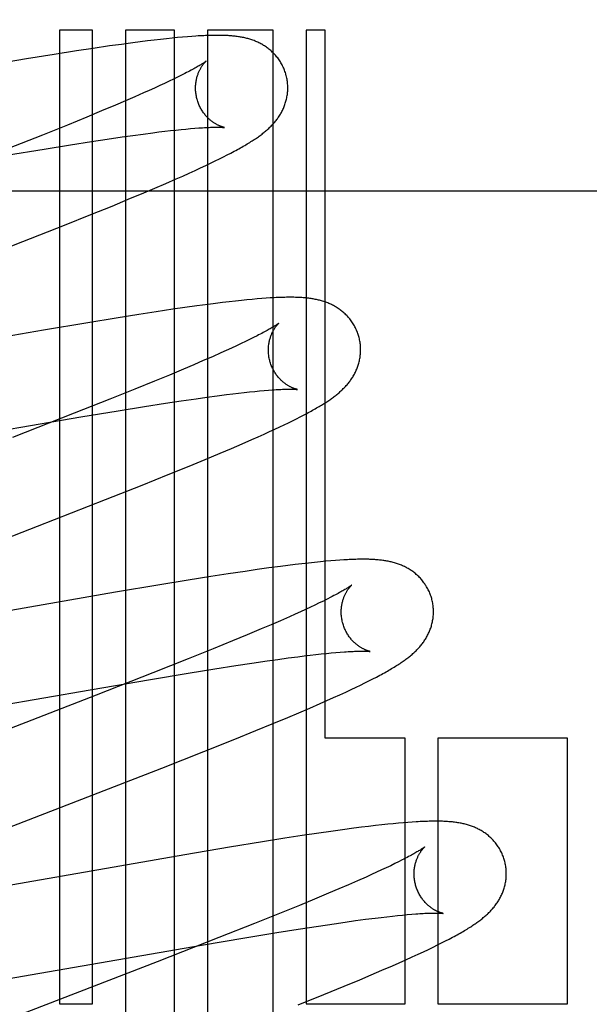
# Model space of a CAD drawing. Header units: inches. Extents: x 0 to 268, y 0 to 174.
# Tile 34 of 71: x 93.593 to 93.716, y 88.513 to 88.726. Entities that reach past the tile are written whole.
import ezdxf

# ---------------------------------------------------------------- set-up
doc = ezdxf.new("R2010")
doc.units = ezdxf.units.IN
doc.header["$LTSCALE"] = 14.749625
doc.header["$MEASUREMENT"] = 0
doc.linetypes.add('HIDDEN', pattern=[0.2, 0.1, -0.1])
doc.layers.add('DEFAULT_2', color=8, linetype='HIDDEN')

msp = doc.modelspace()

# ---------------------------------------------------------------- linework, layer by layer
at = {"layer": 'DEFAULT_2', "color": 8, "linetype": 'HIDDEN'}
for p, q in [((93.60864, 88.72396), (93.60149, 88.72396)), ((93.60149, 88.72396), (93.60149, 88.51291)), ((93.60864, 88.51291), (93.60864, 88.72396)), ((93.62638, 88.72396), (93.61578, 88.72396)), ((93.61578, 88.72396), (93.61578, 88.41817)), ((93.62198, 88.72184), (93.62051, 88.72166)), ((93.62337, 88.722), (93.62198, 88.72184)), ((93.62468, 88.72214), (93.62337, 88.722)), ((93.62591, 88.72227), (93.62468, 88.72214)), ((93.62707, 88.72238), (93.62591, 88.72227)), ((93.62638, 88.36472), (93.62638, 88.72396)), ((93.62815, 88.72248), (93.62707, 88.72238)), ((93.62918, 88.72257), (93.62815, 88.72248)), ((93.63014, 88.72264), (93.62918, 88.72257)), ((93.6478, 88.72396), (93.63352, 88.72396)), ((93.63352, 88.72396), (93.63352, 88.3551)), ((93.6478, 88.33984), (93.6478, 88.72396)), ((93.65909, 88.72396), (93.65495, 88.72396)), ((93.65495, 88.72396), (93.65495, 88.51291)), ((93.65909, 88.57051), (93.65909, 88.72396)), ((93.60879, 88.72005), (93.60512, 88.71949)), ((93.61232, 88.72056), (93.60879, 88.72005)), ((93.61487, 88.72092), (93.61232, 88.72056)), ((93.61735, 88.72126), (93.61487, 88.72092)), ((93.61896, 88.72147), (93.61735, 88.72126)), ((93.62051, 88.72166), (93.61896, 88.72147)), ((93.59434, 88.71777), (93.58595, 88.71637)), ((93.60034, 88.71874), (93.59434, 88.71777)), ((93.60512, 88.71949), (93.60034, 88.71874)), ((93.62618, 88.71337), (93.62524, 88.71292)), ((93.62706, 88.7138), (93.62618, 88.71337)), ((93.62789, 88.71421), (93.62706, 88.7138)), ((93.62865, 88.71459), (93.62789, 88.71421)), ((93.62208, 88.71145), (93.62091, 88.71092)), ((93.62319, 88.71196), (93.62208, 88.71145)), ((93.62424, 88.71245), (93.62319, 88.71196)), ((93.62524, 88.71292), (93.62424, 88.71245)), ((93.61778, 88.70953), (93.61574, 88.70865)), ((93.6197, 88.71038), (93.61778, 88.70953)), ((93.62091, 88.71092), (93.6197, 88.71038)), ((93.6136, 88.70774), (93.61058, 88.70647)), ((93.61574, 88.70865), (93.6136, 88.70774)), ((93.60739, 88.70515), (93.60317, 88.70342)), ((93.61058, 88.70647), (93.60739, 88.70515)), ((93.60317, 88.70342), (93.5978, 88.70126)), ((93.62888, 88.70256), (93.62987, 88.70265)), ((93.62987, 88.70265), (93.63081, 88.70273)), ((93.5978, 88.70126), (93.59016, 88.69823)), ((93.61181, 88.70037), (93.61506, 88.70085)), ((93.61506, 88.70085), (93.61739, 88.70118)), ((93.61739, 88.70118), (93.6196, 88.70148)), ((93.6196, 88.70148), (93.6217, 88.70175)), ((93.6217, 88.70175), (93.62303, 88.70192)), ((93.62303, 88.70192), (93.62432, 88.70207)), ((93.62432, 88.70207), (93.62554, 88.70221)), ((93.62554, 88.70221), (93.62671, 88.70234)), ((93.62671, 88.70234), (93.62783, 88.70246)), ((93.62783, 88.70246), (93.62888, 88.70256)), ((93.59811, 88.69822), (93.60385, 88.69915)), ((93.60385, 88.69915), (93.60837, 88.69985)), ((93.60837, 88.69985), (93.61181, 88.70037)), ((93.58999, 88.69687), (93.59811, 88.69822)), ((93.63615, 88.69608), (93.63702, 88.69652)), ((93.63702, 88.69652), (93.63784, 88.69694)), ((93.63784, 88.69694), (93.63862, 88.69734)), ((93.63084, 88.69357), (93.63204, 88.69412)), ((93.63204, 88.69412), (93.63317, 88.69465)), ((93.63317, 88.69465), (93.63423, 88.69515)), ((93.63423, 88.69515), (93.63522, 88.69563)), ((93.63522, 88.69563), (93.63615, 88.69608)), ((93.62675, 88.69174), (93.62819, 88.69237)), ((93.62819, 88.69237), (93.62956, 88.69298)), ((93.62956, 88.69298), (93.63084, 88.69357)), ((93.62214, 88.68974), (93.62448, 88.69075)), ((93.62448, 88.69075), (93.62675, 88.69174)), ((93.4373, 88.68916), (93.9373, 88.68916)), ((93.61635, 88.68732), (93.61972, 88.68872)), ((93.61972, 88.68872), (93.62214, 88.68974)), ((93.60829, 88.68402), (93.61285, 88.68587)), ((93.61285, 88.68587), (93.61635, 88.68732)), ((93.60255, 88.68173), (93.60829, 88.68402)), ((93.5935, 88.67815), (93.60255, 88.68173)), ((93.5529, 88.6624), (93.5935, 88.67815)), ((93.6312, 88.66421), (93.62864, 88.66385)), ((93.63368, 88.66454), (93.6312, 88.66421)), ((93.63527, 88.66474), (93.63368, 88.66454)), ((93.63679, 88.66493), (93.63527, 88.66474)), ((93.63824, 88.6651), (93.63679, 88.66493)), ((93.6396, 88.66526), (93.63824, 88.6651)), ((93.64089, 88.66539), (93.6396, 88.66526)), ((93.6421, 88.66552), (93.64089, 88.66539)), ((93.64324, 88.66563), (93.6421, 88.66552)), ((93.64431, 88.66572), (93.64324, 88.66563)), ((93.64531, 88.6658), (93.64431, 88.66572)), ((93.64626, 88.66587), (93.64531, 88.6658)), ((93.61863, 88.66235), (93.61374, 88.66157)), ((93.6224, 88.66293), (93.61863, 88.66235)), ((93.62602, 88.66347), (93.6224, 88.66293)), ((93.62864, 88.66385), (93.62602, 88.66347)), ((93.60762, 88.66057), (93.59798, 88.65895)), ((93.61374, 88.66157), (93.60762, 88.66057)), ((93.59798, 88.65895), (93.55158, 88.65087)), ((93.64082, 88.65603), (93.63981, 88.65555)), ((93.64177, 88.65648), (93.64082, 88.65603)), ((93.64267, 88.65691), (93.64177, 88.65648)), ((93.6435, 88.65733), (93.64267, 88.65691)), ((93.64428, 88.65772), (93.6435, 88.65733)), ((93.63646, 88.65402), (93.6346, 88.6532)), ((93.63763, 88.65455), (93.63646, 88.65402)), ((93.63875, 88.65506), (93.63763, 88.65455)), ((93.63981, 88.65555), (93.63875, 88.65506)), ((93.63055, 88.65144), (93.62837, 88.65052)), ((93.63263, 88.65234), (93.63055, 88.65144)), ((93.6346, 88.6532), (93.63263, 88.65234)), ((93.62837, 88.65052), (93.6253, 88.64923)), ((93.62205, 88.64789), (93.61778, 88.64615)), ((93.6253, 88.64923), (93.62205, 88.64789)), ((93.61778, 88.64615), (93.61234, 88.64397)), ((93.63561, 88.64472), (93.6377, 88.64499)), ((93.6377, 88.64499), (93.63903, 88.64515)), ((93.63903, 88.64515), (93.6403, 88.6453)), ((93.6403, 88.6453), (93.64152, 88.64544)), ((93.64152, 88.64544), (93.64268, 88.64557)), ((93.64268, 88.64557), (93.64379, 88.64568)), ((93.64379, 88.64568), (93.64483, 88.64578)), ((93.64483, 88.64578), (93.64582, 88.64587)), ((93.64582, 88.64587), (93.64674, 88.64595)), ((93.61234, 88.64397), (93.60465, 88.64092)), ((93.61992, 88.6424), (93.62443, 88.6431)), ((93.62443, 88.6431), (93.62785, 88.64362)), ((93.62785, 88.64362), (93.6311, 88.64409)), ((93.6311, 88.64409), (93.63341, 88.64442)), ((93.63341, 88.64442), (93.63561, 88.64472)), ((93.60465, 88.64092), (93.59125, 88.63569)), ((93.6061, 88.64013), (93.6142, 88.64148)), ((93.6142, 88.64148), (93.61992, 88.6424)), ((93.65435, 88.64052), (93.65505, 88.64089)), ((93.59311, 88.63791), (93.6061, 88.64013)), ((93.65019, 88.63844), (93.65112, 88.63889)), ((93.65112, 88.63889), (93.652, 88.63932)), ((93.652, 88.63932), (93.65282, 88.63973)), ((93.65282, 88.63973), (93.65361, 88.64013)), ((93.65361, 88.64013), (93.65435, 88.64052)), ((93.5464, 88.62978), (93.59311, 88.63791)), ((93.64582, 88.63641), (93.64702, 88.63695)), ((93.64702, 88.63695), (93.64815, 88.63748)), ((93.64815, 88.63748), (93.6492, 88.63797)), ((93.6492, 88.63797), (93.65019, 88.63844)), ((93.64103, 88.63429), (93.64319, 88.63523)), ((93.64319, 88.63523), (93.64454, 88.63583)), ((93.64454, 88.63583), (93.64582, 88.63641)), ((93.63301, 88.63088), (93.63632, 88.63227)), ((93.63632, 88.63227), (93.63873, 88.63329)), ((93.63873, 88.63329), (93.64103, 88.63429)), ((93.62956, 88.62946), (93.63301, 88.63088)), ((93.62505, 88.62763), (93.62956, 88.62946)), ((93.61939, 88.62535), (93.62505, 88.62763)), ((93.61146, 88.62221), (93.61939, 88.62535)), ((93.59672, 88.61646), (93.61146, 88.62221)), ((93.5813, 88.61049), (93.59672, 88.61646)), ((93.65802, 88.60874), (93.65677, 88.60861)), ((93.65919, 88.60885), (93.65802, 88.60874)), ((93.66027, 88.60894), (93.65919, 88.60885)), ((93.66128, 88.60902), (93.66027, 88.60894)), ((93.66221, 88.60909), (93.66128, 88.60902)), ((93.64169, 88.60666), (93.63806, 88.60612)), ((93.64432, 88.60704), (93.64169, 88.60666)), ((93.64687, 88.6074), (93.64432, 88.60704)), ((93.64936, 88.60773), (93.64687, 88.6074)), ((93.65097, 88.60794), (93.64936, 88.60773)), ((93.65253, 88.60813), (93.65097, 88.60794)), ((93.65402, 88.60831), (93.65253, 88.60813)), ((93.65544, 88.60847), (93.65402, 88.60831)), ((93.65677, 88.60861), (93.65544, 88.60847)), ((93.62938, 88.60475), (93.62324, 88.60375)), ((93.63428, 88.60553), (93.62938, 88.60475)), ((93.63806, 88.60612), (93.63428, 88.60553)), ((93.62324, 88.60375), (93.61358, 88.60212)), ((93.61358, 88.60212), (93.56821, 88.59422)), ((93.65867, 88.60023), (93.65779, 88.5998)), ((93.6595, 88.60064), (93.65867, 88.60023)), ((93.66026, 88.60103), (93.6595, 88.60064)), ((93.6548, 88.59839), (93.65369, 88.59788)), ((93.65585, 88.59888), (93.6548, 88.59839)), ((93.65685, 88.59935), (93.65585, 88.59888)), ((93.65779, 88.5998), (93.65685, 88.59935)), ((93.64938, 88.59596), (93.64735, 88.59508)), ((93.65131, 88.59681), (93.64938, 88.59596)), ((93.65252, 88.59735), (93.65131, 88.59681)), ((93.65369, 88.59788), (93.65252, 88.59735)), ((93.6452, 88.59417), (93.64218, 88.59289)), ((93.64735, 88.59508), (93.6452, 88.59417)), ((93.64218, 88.59289), (93.63898, 88.59157)), ((93.63476, 88.58984), (93.62937, 88.58767)), ((93.63898, 88.59157), (93.63476, 88.58984)), ((93.62937, 88.58767), (93.62173, 88.58464)), ((93.64646, 88.58724), (93.6488, 88.58757)), ((93.6488, 88.58757), (93.65103, 88.58788)), ((93.65103, 88.58788), (93.65315, 88.58815)), ((93.65315, 88.58815), (93.6545, 88.58832)), ((93.6545, 88.58832), (93.65579, 88.58848)), ((93.65579, 88.58848), (93.65703, 88.58862)), ((93.65703, 88.58862), (93.65821, 88.58875)), ((93.65821, 88.58875), (93.65933, 88.58887)), ((93.65933, 88.58887), (93.66039, 88.58897)), ((93.66039, 88.58897), (93.66139, 88.58906)), ((93.66139, 88.58906), (93.66234, 88.58914)), ((93.62939, 88.58459), (93.63517, 88.58552)), ((93.63517, 88.58552), (93.63972, 88.58624)), ((93.63972, 88.58624), (93.64318, 88.58676)), ((93.64318, 88.58676), (93.64646, 88.58724)), ((93.60812, 88.58099), (93.62121, 88.58323)), ((93.62173, 88.58464), (93.60943, 88.57983)), ((93.62121, 88.58323), (93.62939, 88.58459)), ((93.66855, 88.58291), (93.66938, 88.58333)), ((93.66938, 88.58333), (93.67015, 88.58374)), ((93.56229, 88.57301), (93.60812, 88.58099)), ((93.66351, 88.58049), (93.66467, 88.58103)), ((93.66467, 88.58103), (93.66575, 88.58154)), ((93.66575, 88.58154), (93.66674, 88.58202)), ((93.66674, 88.58202), (93.66768, 88.58248)), ((93.66768, 88.58248), (93.66855, 88.58291)), ((93.60943, 88.57983), (93.56948, 88.56434)), ((93.65943, 88.57864), (93.66087, 88.57928)), ((93.66087, 88.57928), (93.66225, 88.5799)), ((93.66225, 88.5799), (93.66351, 88.58049)), ((93.65336, 88.57601), (93.65571, 88.57701)), ((93.65571, 88.57701), (93.65797, 88.57799)), ((93.65797, 88.57799), (93.65943, 88.57864)), ((93.64755, 88.57357), (93.65093, 88.57498)), ((93.65093, 88.57498), (93.65336, 88.57601)), ((93.64404, 88.57213), (93.64755, 88.57357)), ((93.63274, 88.56759), (93.63947, 88.57028)), ((93.63947, 88.57028), (93.64404, 88.57213)), ((93.67637, 88.57051), (93.65909, 88.57051)), ((93.67637, 88.51291), (93.67637, 88.57051)), ((93.71162, 88.57051), (93.68351, 88.57051)), ((93.68351, 88.57051), (93.68351, 88.51291)), ((93.71162, 88.51291), (93.71162, 88.57051)), ((93.62363, 88.564), (93.63274, 88.56759)), ((93.57631, 88.54564), (93.62363, 88.564)), ((93.6669, 88.55117), (93.6653, 88.55096)), ((93.66847, 88.55136), (93.6669, 88.55117)), ((93.66996, 88.55153), (93.66847, 88.55136)), ((93.67134, 88.55169), (93.66996, 88.55153)), ((93.67263, 88.55183), (93.67134, 88.55169)), ((93.67383, 88.55195), (93.67263, 88.55183)), ((93.67495, 88.55206), (93.67383, 88.55195)), ((93.67601, 88.55215), (93.67495, 88.55206)), ((93.67699, 88.55223), (93.67601, 88.55215)), ((93.67792, 88.55229), (93.67699, 88.55223)), ((93.65408, 88.54936), (93.65033, 88.54878)), ((93.6577, 88.5499), (93.65408, 88.54936)), ((93.66032, 88.55028), (93.6577, 88.5499)), ((93.66285, 88.55063), (93.66032, 88.55028)), ((93.6653, 88.55096), (93.66285, 88.55063)), ((93.6383, 88.54684), (93.62864, 88.5452)), ((93.64545, 88.54801), (93.6383, 88.54684)), ((93.65033, 88.54878), (93.64545, 88.54801)), ((93.62864, 88.5452), (93.58336, 88.53732)), ((93.67326, 88.54285), (93.6723, 88.54239)), ((93.67416, 88.54329), (93.67326, 88.54285)), ((93.67499, 88.5437), (93.67416, 88.54329)), ((93.67577, 88.54409), (93.67499, 88.5437)), ((93.66909, 88.54091), (93.66792, 88.54038)), ((93.67022, 88.54142), (93.66909, 88.54091)), ((93.67129, 88.54192), (93.67022, 88.54142)), ((93.6723, 88.54239), (93.67129, 88.54192)), ((93.66408, 88.53869), (93.66199, 88.5378)), ((93.66605, 88.53956), (93.66408, 88.53869)), ((93.66792, 88.54038), (93.66605, 88.53956)), ((93.6598, 88.53687), (93.65672, 88.53558)), ((93.66199, 88.5378), (93.6598, 88.53687)), ((93.65347, 88.53424), (93.64919, 88.5325)), ((93.65672, 88.53558), (93.65347, 88.53424)), ((93.64919, 88.5325), (93.64375, 88.53032)), ((93.67243, 88.53178), (93.67363, 88.53192)), ((93.67363, 88.53192), (93.67476, 88.53204)), ((93.67476, 88.53204), (93.67584, 88.53215)), ((93.67584, 88.53215), (93.67686, 88.53224)), ((93.67686, 88.53224), (93.67782, 88.53232)), ((93.64375, 88.53032), (93.63604, 88.52727)), ((93.65322, 88.52909), (93.65764, 88.52977)), ((93.65764, 88.52977), (93.66098, 88.53027)), ((93.66098, 88.53027), (93.66337, 88.53061)), ((93.66337, 88.53061), (93.66565, 88.53093)), ((93.66565, 88.53093), (93.66782, 88.53122)), ((93.66782, 88.53122), (93.66988, 88.53148)), ((93.66988, 88.53148), (93.67118, 88.53164)), ((93.67118, 88.53164), (93.67243, 88.53178)), ((93.64165, 88.52722), (93.64856, 88.52835)), ((93.64856, 88.52835), (93.65322, 88.52909)), ((93.56839, 88.51458), (93.63222, 88.52563)), ((93.63604, 88.52727), (93.62263, 88.52203)), ((93.63222, 88.52563), (93.64165, 88.52722)), ((93.68246, 88.52519), (93.68341, 88.52566)), ((93.68341, 88.52566), (93.6843, 88.5261)), ((93.6843, 88.5261), (93.68513, 88.52652)), ((93.68513, 88.52652), (93.68591, 88.52693)), ((93.67792, 88.52306), (93.67919, 88.52364)), ((93.67919, 88.52364), (93.68036, 88.52419)), ((93.68036, 88.52419), (93.68145, 88.5247)), ((93.68145, 88.5247), (93.68246, 88.52519)), ((93.62263, 88.52203), (93.58496, 88.50743)), ((93.67364, 88.52115), (93.67512, 88.5218)), ((93.67512, 88.5218), (93.67655, 88.52244)), ((93.67655, 88.52244), (93.67792, 88.52306)), ((93.66658, 88.51813), (93.66902, 88.51916)), ((93.66902, 88.51916), (93.67137, 88.52017)), ((93.67137, 88.52017), (93.67364, 88.52115)), ((93.66321, 88.51673), (93.66658, 88.51813)), ((93.65323, 88.51267), (93.65879, 88.51492)), ((93.65879, 88.51492), (93.66321, 88.51673)), ((93.60149, 88.51291), (93.60864, 88.51291)), ((93.65495, 88.51291), (93.67637, 88.51291)), ((93.68351, 88.51291), (93.71162, 88.51291))]:
    msp.add_line(p, q, dxfattribs=at)
for points in [[(93.65056, 88.71434), (93.6505, 88.71455), (93.65043, 88.7148), (93.65034, 88.71504), (93.65025, 88.71529), (93.65016, 88.71553), (93.65006, 88.71577), (93.64995, 88.716), (93.64984, 88.71623), (93.64972, 88.71646), (93.6496, 88.71669), (93.64947, 88.71691), (93.64934, 88.71713), (93.6492, 88.71734), (93.64906, 88.71755), (93.64891, 88.71776), (93.64876, 88.71796), (93.6486, 88.71816), (93.64845, 88.71835), (93.64828, 88.71854), (93.64812, 88.71873), (93.64795, 88.71891), (93.64778, 88.71908), (93.6476, 88.71925), (93.64743, 88.71941), (93.64725, 88.71957), (93.64706, 88.71973), (93.64688, 88.71988), (93.64669, 88.72003), (93.6465, 88.72017), (93.64631, 88.72031), (93.64612, 88.72044), (93.64592, 88.72057), (93.64572, 88.72069), (93.64552, 88.72082), (93.64531, 88.72093), (93.64511, 88.72105), (93.6449, 88.72115), (93.64469, 88.72126), (93.64448, 88.72136), (93.64427, 88.72145), (93.64406, 88.72155), (93.64385, 88.72163), (93.64363, 88.72172), (93.64341, 88.7218), (93.64319, 88.72188), (93.64297, 88.72195), (93.64275, 88.72202), (93.64253, 88.72209), (93.6423, 88.72215), (93.64208, 88.72221), (93.64185, 88.72227), (93.64162, 88.72232), (93.6414, 88.72237), (93.64117, 88.72242), (93.64094, 88.72246), (93.64071, 88.7225), (93.64048, 88.72254), (93.64024, 88.72258), (93.64001, 88.72261), (93.63977, 88.72264), (93.63953, 88.72267), (93.63929, 88.7227), (93.63904, 88.72272), (93.63879, 88.72274), (93.63854, 88.72276), (93.63828, 88.72278), (93.63801, 88.7228), (93.63774, 88.72282), (93.63746, 88.72283), (93.63718, 88.72284), (93.63688, 88.72285), (93.63658, 88.72286), (93.63628, 88.72286), (93.63596, 88.72286), (93.63564, 88.72287), (93.63531, 88.72286), (93.63497, 88.72286), (93.63462, 88.72286), (93.63426, 88.72285), (93.6339, 88.72284), (93.63352, 88.72283), (93.63313, 88.72281), (93.63274, 88.72279), (93.63233, 88.72277), (93.63192, 88.72275), (93.63149, 88.72273), (93.63105, 88.7227), (93.63014, 88.72264)], [(93.63325, 88.71728), (93.63324, 88.71727), (93.63322, 88.71726), (93.6332, 88.71724), (93.63317, 88.71722), (93.63313, 88.71719), (93.63308, 88.71715), (93.63302, 88.71711), (93.63295, 88.71706), (93.63286, 88.717), (93.63277, 88.71693), (93.63266, 88.71686), (93.63254, 88.71678), (93.63241, 88.7167), (93.63226, 88.7166), (93.6321, 88.7165), (93.63193, 88.7164), (93.63174, 88.71628), (93.63153, 88.71616), (93.63131, 88.71604), (93.63108, 88.7159), (93.63083, 88.71576), (93.63056, 88.71561), (93.63028, 88.71546), (93.62999, 88.7153), (93.62968, 88.71513), (93.62935, 88.71496), (93.62901, 88.71478), (93.62865, 88.71459)], [(93.6313, 88.70898), (93.63124, 88.70918), (93.63119, 88.70941), (93.63114, 88.70965), (93.63109, 88.70988), (93.63106, 88.71012), (93.63103, 88.71035), (93.631, 88.71059), (93.63098, 88.71082), (93.63097, 88.71105), (93.63096, 88.71128), (93.63096, 88.71151), (93.63097, 88.71173), (93.63098, 88.71196), (93.63099, 88.71218), (93.63101, 88.71239), (93.63104, 88.7126), (93.63107, 88.71281), (93.6311, 88.71302), (93.63114, 88.71322), (93.63118, 88.71342), (93.63123, 88.71361), (93.63127, 88.71379), (93.63132, 88.71397), (93.63138, 88.71415), (93.63143, 88.71432), (93.63149, 88.71448), (93.63155, 88.71464), (93.63161, 88.71479), (93.63167, 88.71494), (93.63174, 88.71509), (93.6318, 88.71523), (93.63187, 88.71536), (93.63193, 88.71549), (93.632, 88.71562), (93.63207, 88.71574), (93.63213, 88.71585), (93.6322, 88.71596), (93.63226, 88.71607), (93.63233, 88.71617), (93.63239, 88.71627), (93.63246, 88.71636), (93.63252, 88.71645), (93.63258, 88.71653), (93.63264, 88.71661), (93.6327, 88.71669), (93.63276, 88.71676), (93.63282, 88.71683), (93.63287, 88.71689), (93.63292, 88.71695), (93.63297, 88.717), (93.63302, 88.71705), (93.63306, 88.7171), (93.6331, 88.71714), (93.63313, 88.71717), (93.63316, 88.7172), (93.63319, 88.71723), (93.63321, 88.71725), (93.63323, 88.71726), (93.63324, 88.71727), (93.63325, 88.71728)], [(93.63862, 88.69734), (93.63899, 88.69754), (93.63935, 88.69773), (93.6397, 88.69792), (93.64004, 88.6981), (93.64037, 88.69829), (93.64069, 88.69847), (93.64101, 88.69865), (93.64131, 88.69882), (93.64161, 88.69899), (93.64189, 88.69916), (93.64217, 88.69933), (93.64244, 88.69949), (93.64271, 88.69966), (93.64296, 88.69982), (93.64321, 88.69997), (93.64346, 88.70013), (93.64369, 88.70028), (93.64392, 88.70044), (93.64414, 88.70059), (93.64436, 88.70074), (93.64457, 88.70089), (93.64478, 88.70104), (93.64498, 88.70118), (93.64518, 88.70133), (93.64537, 88.70148), (93.64556, 88.70163), (93.64575, 88.70178), (93.64594, 88.70193), (93.64612, 88.70208), (93.6463, 88.70223), (93.64648, 88.70239), (93.64665, 88.70254), (93.64682, 88.7027), (93.64699, 88.70286), (93.64716, 88.70302), (93.64733, 88.70319), (93.64749, 88.70336), (93.64765, 88.70353), (93.64781, 88.7037), (93.64797, 88.70388), (93.64812, 88.70405), (93.64827, 88.70423), (93.64841, 88.70442), (93.64856, 88.7046), (93.64869, 88.70478), (93.64883, 88.70497), (93.64896, 88.70516), (93.64909, 88.70536), (93.64922, 88.70555), (93.64934, 88.70575), (93.64946, 88.70596), (93.64957, 88.70616), (93.64968, 88.70637), (93.64979, 88.70658), (93.64989, 88.7068), (93.64999, 88.70701), (93.65009, 88.70723), (93.65018, 88.70745), (93.65026, 88.70767), (93.65034, 88.7079), (93.65042, 88.70813), (93.65049, 88.70836), (93.65056, 88.70859), (93.65062, 88.70883), (93.65068, 88.70906), (93.65073, 88.70931), (93.65078, 88.70955), (93.65082, 88.7098), (93.65086, 88.71004), (93.65089, 88.71029), (93.65091, 88.71054), (93.65093, 88.7108), (93.65094, 88.71105), (93.65095, 88.71131), (93.65095, 88.71156), (93.65095, 88.71182), (93.65094, 88.71208), (93.65092, 88.71234), (93.6509, 88.7126), (93.65087, 88.71285), (93.65083, 88.71311), (93.65079, 88.71337), (93.65074, 88.71362), (93.65068, 88.71388), (93.65062, 88.71413), (93.65056, 88.71434)], [(93.63724, 88.70288), (93.63725, 88.70288), (93.63724, 88.70288), (93.63722, 88.70289), (93.6372, 88.70289), (93.63717, 88.7029), (93.63714, 88.70291), (93.63709, 88.70292), (93.63704, 88.70293), (93.63699, 88.70294), (93.63693, 88.70296), (93.63687, 88.70298), (93.6368, 88.703), (93.63672, 88.70302), (93.63664, 88.70305), (93.63656, 88.70308), (93.63647, 88.70311), (93.63638, 88.70315), (93.63629, 88.70318), (93.63619, 88.70322), (93.63609, 88.70327), (93.63599, 88.70331), (93.63589, 88.70336), (93.63578, 88.70342), (93.63567, 88.70347), (93.63555, 88.70353), (93.63544, 88.7036), (93.63532, 88.70367), (93.6352, 88.70374), (93.63507, 88.70382), (93.63495, 88.7039), (93.63482, 88.70398), (93.63469, 88.70408), (93.63456, 88.70417), (93.63443, 88.70427), (93.6343, 88.70438), (93.63416, 88.70449), (93.63403, 88.70461), (93.63389, 88.70473), (93.63376, 88.70485), (93.63362, 88.70499), (93.63348, 88.70513), (93.63335, 88.70527), (93.63321, 88.70543), (93.63307, 88.70558), (93.63294, 88.70575), (93.63281, 88.70592), (93.63268, 88.70609), (93.63256, 88.70627), (93.63243, 88.70646), (93.63231, 88.70665), (93.6322, 88.70684), (93.63208, 88.70704), (93.63197, 88.70725), (93.63187, 88.70746), (93.63177, 88.70767), (93.63168, 88.70788), (93.63159, 88.7081), (93.6315, 88.70833), (93.63143, 88.70855), (93.63135, 88.70878), (93.6313, 88.70898)], [(93.63081, 88.70273), (93.63168, 88.70279), (93.63209, 88.70282), (93.63249, 88.70285), (93.63287, 88.70287), (93.63322, 88.70289), (93.63356, 88.7029), (93.63388, 88.70292), (93.63418, 88.70293), (93.63446, 88.70294), (93.63473, 88.70295), (93.63498, 88.70295), (93.63521, 88.70295), (93.63544, 88.70296), (93.63564, 88.70296), (93.63584, 88.70296), (93.63602, 88.70295), (93.63619, 88.70295), (93.63634, 88.70295), (93.63648, 88.70294), (93.63661, 88.70294), (93.63672, 88.70293), (93.63682, 88.70292), (93.63692, 88.70292), (93.63699, 88.70291), (93.63706, 88.7029), (93.63712, 88.7029), (93.63716, 88.70289), (93.6372, 88.70289), (93.63722, 88.70289), (93.63724, 88.70288), (93.63724, 88.70288)], [(93.66636, 88.65755), (93.66629, 88.65776), (93.66622, 88.65801), (93.66613, 88.65826), (93.66604, 88.6585), (93.66595, 88.65874), (93.66585, 88.65898), (93.66574, 88.65922), (93.66563, 88.65945), (93.66551, 88.65968), (93.66538, 88.6599), (93.66526, 88.66013), (93.66512, 88.66035), (93.66498, 88.66056), (93.66484, 88.66077), (93.66469, 88.66098), (93.66454, 88.66118), (93.66439, 88.66138), (93.66423, 88.66157), (93.66407, 88.66176), (93.6639, 88.66195), (93.66373, 88.66212), (93.66356, 88.6623), (93.66338, 88.66247), (93.66321, 88.66263), (93.66302, 88.66279), (93.66284, 88.66295), (93.66266, 88.6631), (93.66247, 88.66325), (93.66228, 88.66339), (93.66209, 88.66353), (93.66189, 88.66366), (93.66169, 88.66379), (93.66149, 88.66392), (93.66129, 88.66404), (93.66108, 88.66415), (93.66088, 88.66427), (93.66067, 88.66437), (93.66046, 88.66448), (93.66025, 88.66458), (93.66004, 88.66467), (93.65983, 88.66476), (93.65961, 88.66485), (93.6594, 88.66494), (93.65918, 88.66502), (93.65896, 88.66509), (93.65874, 88.66517), (93.65851, 88.66524), (93.65829, 88.6653), (93.65806, 88.66537), (93.65784, 88.66543), (93.65761, 88.66548), (93.65738, 88.66554), (93.65715, 88.66559), (93.65692, 88.66563), (93.65669, 88.66568), (93.65646, 88.66572), (93.65622, 88.66576), (93.65599, 88.66579), (93.65575, 88.66582), (93.65551, 88.66586), (93.65527, 88.66588), (93.65502, 88.66591), (93.65477, 88.66594), (93.65452, 88.66596), (93.65426, 88.66598), (93.654, 88.666), (93.65373, 88.66601), (93.65345, 88.66603), (93.65317, 88.66604), (93.65288, 88.66605), (93.65259, 88.66606), (93.65229, 88.66607), (93.65198, 88.66607), (93.65166, 88.66607), (93.65133, 88.66607), (93.651, 88.66607), (93.65066, 88.66607), (93.65031, 88.66606), (93.64995, 88.66605), (93.64958, 88.66604), (93.6492, 88.66603), (93.64881, 88.66602), (93.64841, 88.666), (93.648, 88.66598), (93.64758, 88.66595), (93.64715, 88.66593), (93.64626, 88.66587)], [(93.64904, 88.66049), (93.64903, 88.66048), (93.64902, 88.66047), (93.649, 88.66046), (93.64897, 88.66043), (93.64893, 88.66041), (93.64889, 88.66037), (93.64884, 88.66033), (93.64877, 88.66029), (93.6487, 88.66024), (93.64861, 88.66018), (93.64852, 88.66012), (93.64841, 88.66005), (93.6483, 88.65997), (93.64817, 88.65989), (93.64803, 88.6598), (93.64788, 88.6597), (93.64771, 88.6596), (93.64754, 88.6595), (93.64735, 88.65939), (93.64715, 88.65927), (93.64693, 88.65915), (93.6467, 88.65902), (93.64646, 88.65888), (93.6462, 88.65874), (93.64593, 88.65859), (93.64563, 88.65843), (93.64532, 88.65826), (93.64499, 88.65809), (93.64464, 88.65791), (93.64428, 88.65772)], [(93.64709, 88.65219), (93.64703, 88.65239), (93.64698, 88.65262), (93.64693, 88.65286), (93.64688, 88.65309), (93.64685, 88.65332), (93.64682, 88.65356), (93.64679, 88.65379), (93.64677, 88.65402), (93.64676, 88.65425), (93.64675, 88.65448), (93.64675, 88.65471), (93.64676, 88.65494), (93.64677, 88.65516), (93.64678, 88.65538), (93.6468, 88.65559), (93.64683, 88.65581), (93.64686, 88.65602), (93.64689, 88.65622), (93.64693, 88.65642), (93.64697, 88.65662), (93.64701, 88.65681), (93.64706, 88.65699), (93.64711, 88.65717), (93.64717, 88.65735), (93.64722, 88.65751), (93.64728, 88.65768), (93.64734, 88.65784), (93.6474, 88.65799), (93.64746, 88.65814), (93.64752, 88.65829), (93.64759, 88.65843), (93.64765, 88.65856), (93.64772, 88.65869), (93.64779, 88.65882), (93.64785, 88.65894), (93.64792, 88.65905), (93.64798, 88.65916), (93.64805, 88.65927), (93.64811, 88.65937), (93.64818, 88.65947), (93.64824, 88.65956), (93.64831, 88.65965), (93.64837, 88.65973), (93.64843, 88.65981), (93.64849, 88.65989), (93.64855, 88.65996), (93.6486, 88.66003), (93.64866, 88.66009), (93.64871, 88.66015), (93.64876, 88.66021), (93.6488, 88.66026), (93.64884, 88.6603), (93.64888, 88.66034), (93.64892, 88.66038), (93.64895, 88.66041), (93.64898, 88.66043), (93.649, 88.66046), (93.64902, 88.66047), (93.64903, 88.66048), (93.64904, 88.66049)], [(93.65505, 88.64089), (93.65538, 88.64107), (93.65571, 88.64125), (93.65602, 88.64142), (93.65633, 88.64159), (93.65663, 88.64176), (93.65692, 88.64192), (93.6572, 88.64208), (93.65747, 88.64224), (93.65773, 88.6424), (93.65799, 88.64255), (93.65824, 88.64271), (93.65849, 88.64286), (93.65872, 88.643), (93.65896, 88.64315), (93.65918, 88.6433), (93.65941, 88.64344), (93.65962, 88.64359), (93.65983, 88.64373), (93.66004, 88.64387), (93.66025, 88.64401), (93.66045, 88.64416), (93.66065, 88.6443), (93.66084, 88.64444), (93.66103, 88.64459), (93.66122, 88.64473), (93.66141, 88.64488), (93.66159, 88.64502), (93.66177, 88.64517), (93.66195, 88.64532), (93.66213, 88.64547), (93.66231, 88.64563), (93.66248, 88.64578), (93.66265, 88.64594), (93.66282, 88.6461), (93.66299, 88.64627), (93.66315, 88.64643), (93.66332, 88.6466), (93.66348, 88.64677), (93.66363, 88.64694), (93.66379, 88.64712), (93.66394, 88.6473), (93.66409, 88.64748), (93.66423, 88.64766), (93.66437, 88.64784), (93.66451, 88.64803), (93.66464, 88.64821), (93.66477, 88.6484), (93.6649, 88.6486), (93.66503, 88.64879), (93.66515, 88.64899), (93.66526, 88.6492), (93.66538, 88.6494), (93.66549, 88.64961), (93.6656, 88.64982), (93.6657, 88.65003), (93.6658, 88.65025), (93.66589, 88.65047), (93.66598, 88.65069), (93.66606, 88.65091), (93.66614, 88.65113), (93.66622, 88.65136), (93.66629, 88.65159), (93.66636, 88.65182), (93.66642, 88.65206), (93.66647, 88.65229), (93.66653, 88.65253), (93.66657, 88.65278), (93.66661, 88.65302), (93.66665, 88.65327), (93.66668, 88.65352), (93.6667, 88.65377), (93.66672, 88.65402), (93.66674, 88.65428), (93.66674, 88.65453), (93.66674, 88.65479), (93.66674, 88.65504), (93.66673, 88.6553), (93.66671, 88.65556), (93.66669, 88.65581), (93.66666, 88.65607), (93.66662, 88.65632), (93.66658, 88.65658), (93.66653, 88.65683), (93.66647, 88.65709), (93.66641, 88.65734), (93.66636, 88.65755)], [(93.65304, 88.64609), (93.65303, 88.64609), (93.65302, 88.6461), (93.65299, 88.6461), (93.65296, 88.64611), (93.65293, 88.64612), (93.65288, 88.64613), (93.65284, 88.64614), (93.65278, 88.64615), (93.65272, 88.64617), (93.65266, 88.64619), (93.65259, 88.64621), (93.65251, 88.64623), (93.65244, 88.64626), (93.65235, 88.64629), (93.65227, 88.64632), (93.65218, 88.64635), (93.65208, 88.64639), (93.65199, 88.64643), (93.65189, 88.64647), (93.65178, 88.64652), (93.65168, 88.64657), (93.65157, 88.64663), (93.65146, 88.64668), (93.65134, 88.64674), (93.65123, 88.64681), (93.65111, 88.64688), (93.65099, 88.64695), (93.65087, 88.64702), (93.65074, 88.64711), (93.65061, 88.64719), (93.65048, 88.64728), (93.65035, 88.64738), (93.65022, 88.64748), (93.65009, 88.64759), (93.64995, 88.6477), (93.64982, 88.64781), (93.64968, 88.64793), (93.64955, 88.64806), (93.64941, 88.6482), (93.64927, 88.64834), (93.64914, 88.64848), (93.649, 88.64863), (93.64887, 88.64879), (93.64873, 88.64896), (93.6486, 88.64913), (93.64847, 88.6493), (93.64835, 88.64948), (93.64822, 88.64967), (93.6481, 88.64986), (93.64799, 88.65005), (93.64787, 88.65025), (93.64777, 88.65046), (93.64766, 88.65066), (93.64756, 88.65088), (93.64747, 88.65109), (93.64738, 88.65131), (93.6473, 88.65154), (93.64722, 88.65176), (93.64714, 88.65199), (93.64709, 88.65219)], [(93.64674, 88.64595), (93.6476, 88.64601), (93.64801, 88.64604), (93.6484, 88.64606), (93.64877, 88.64608), (93.64913, 88.6461), (93.64947, 88.64612), (93.64979, 88.64613), (93.6501, 88.64614), (93.65039, 88.64615), (93.65066, 88.64616), (93.65092, 88.64616), (93.65117, 88.64616), (93.65139, 88.64617), (93.6516, 88.64616), (93.65179, 88.64616), (93.65197, 88.64616), (93.65212, 88.64615), (93.65227, 88.64615), (93.6524, 88.64614), (93.65251, 88.64614), (93.65261, 88.64613), (93.65271, 88.64613), (93.65278, 88.64612), (93.65285, 88.64611), (93.65291, 88.64611), (93.65295, 88.6461), (93.65299, 88.6461), (93.65301, 88.6461), (93.65303, 88.64609), (93.65304, 88.64609)], [(93.68215, 88.60076), (93.68208, 88.60097), (93.68201, 88.60122), (93.68192, 88.60147), (93.68183, 88.60171), (93.68174, 88.60195), (93.68164, 88.60219), (93.68153, 88.60243), (93.68141, 88.60266), (93.6813, 88.60289), (93.68117, 88.60312), (93.68104, 88.60334), (93.68091, 88.60356), (93.68077, 88.60377), (93.68063, 88.60399), (93.68048, 88.60419), (93.68033, 88.60439), (93.68017, 88.60459), (93.68002, 88.60479), (93.67985, 88.60498), (93.67969, 88.60516), (93.67952, 88.60534), (93.67934, 88.60551), (93.67917, 88.60568), (93.67899, 88.60585), (93.67881, 88.60601), (93.67863, 88.60616), (93.67844, 88.60632), (93.67825, 88.60646), (93.67806, 88.6066), (93.67787, 88.60674), (93.67767, 88.60688), (93.67747, 88.607), (93.67727, 88.60713), (93.67707, 88.60725), (93.67686, 88.60737), (93.67666, 88.60748), (93.67645, 88.60759), (93.67624, 88.60769), (93.67603, 88.60779), (93.67582, 88.60789), (93.6756, 88.60798), (93.67539, 88.60807), (93.67517, 88.60815), (93.67495, 88.60823), (93.67473, 88.60831), (93.67451, 88.60838), (93.67429, 88.60845), (93.67406, 88.60852), (93.67383, 88.60858), (93.67361, 88.60864), (93.67338, 88.6087), (93.67315, 88.60875), (93.67292, 88.6088), (93.67269, 88.60884), (93.67246, 88.60889), (93.67223, 88.60893), (93.672, 88.60897), (93.67176, 88.609), (93.67153, 88.60904), (93.67129, 88.60907), (93.67105, 88.60909), (93.67081, 88.60912), (93.67057, 88.60914), (93.67032, 88.60917), (93.67007, 88.60919), (93.66982, 88.6092), (93.66956, 88.60922), (93.6693, 88.60923), (93.66904, 88.60925), (93.66877, 88.60926), (93.66849, 88.60927), (93.66821, 88.60927), (93.66793, 88.60928), (93.66764, 88.60928), (93.66734, 88.60928), (93.66703, 88.60928), (93.66672, 88.60928), (93.6664, 88.60928), (93.66607, 88.60927), (93.66573, 88.60926), (93.66539, 88.60925), (93.66503, 88.60924), (93.66467, 88.60923), (93.66429, 88.60921), (93.6639, 88.60919), (93.6635, 88.60917), (93.66309, 88.60915), (93.66221, 88.60909)], [(93.66483, 88.6037), (93.66482, 88.60369), (93.6648, 88.60368), (93.66478, 88.60366), (93.66475, 88.60363), (93.66471, 88.6036), (93.66466, 88.60357), (93.6646, 88.60352), (93.66453, 88.60347), (93.66445, 88.60342), (93.66435, 88.60335), (93.66425, 88.60328), (93.66413, 88.60321), (93.664, 88.60312), (93.66386, 88.60303), (93.6637, 88.60293), (93.66353, 88.60283), (93.66334, 88.60271), (93.66313, 88.60259), (93.66292, 88.60246), (93.66268, 88.60233), (93.66243, 88.60219), (93.66217, 88.60204), (93.66189, 88.60189), (93.66159, 88.60173), (93.66128, 88.60156), (93.66096, 88.60139), (93.66061, 88.60121), (93.66026, 88.60103)], [(93.66288, 88.5954), (93.66282, 88.5956), (93.66277, 88.59583), (93.66272, 88.59607), (93.66267, 88.5963), (93.66264, 88.59654), (93.66261, 88.59677), (93.66258, 88.59701), (93.66256, 88.59724), (93.66255, 88.59747), (93.66254, 88.5977), (93.66254, 88.59793), (93.66255, 88.59816), (93.66256, 88.59838), (93.66257, 88.5986), (93.66259, 88.59882), (93.66262, 88.59903), (93.66265, 88.59924), (93.66268, 88.59944), (93.66272, 88.59964), (93.66276, 88.59984), (93.66281, 88.60003), (93.66286, 88.60022), (93.66291, 88.6004), (93.66296, 88.60057), (93.66302, 88.60074), (93.66308, 88.6009), (93.66313, 88.60106), (93.6632, 88.60122), (93.66326, 88.60137), (93.66332, 88.60151), (93.66339, 88.60165), (93.66345, 88.60179), (93.66352, 88.60192), (93.66359, 88.60204), (93.66365, 88.60216), (93.66372, 88.60228), (93.66378, 88.60239), (93.66385, 88.60249), (93.66392, 88.60259), (93.66398, 88.60269), (93.66404, 88.60278), (93.66411, 88.60287), (93.66417, 88.60296), (93.66423, 88.60304), (93.66429, 88.60311), (93.66435, 88.60318), (93.6644, 88.60325), (93.66446, 88.60331), (93.66451, 88.60337), (93.66456, 88.60343), (93.6646, 88.60348), (93.66464, 88.60352), (93.66468, 88.60356), (93.66472, 88.60359), (93.66475, 88.60362), (93.66477, 88.60365), (93.6648, 88.60367), (93.66481, 88.60368), (93.66482, 88.60369), (93.66483, 88.6037)], [(93.67015, 88.58374), (93.67053, 88.58393), (93.67089, 88.58413), (93.67125, 88.58432), (93.67159, 88.58451), (93.67193, 88.58469), (93.67225, 88.58487), (93.67257, 88.58505), (93.67288, 88.58523), (93.67318, 88.5854), (93.67347, 88.58557), (93.67375, 88.58574), (93.67403, 88.58591), (93.67429, 88.58607), (93.67455, 88.58624), (93.67481, 88.5864), (93.67505, 88.58656), (93.67529, 88.58671), (93.67552, 88.58687), (93.67574, 88.58702), (93.67596, 88.58717), (93.67617, 88.58732), (93.67638, 88.58747), (93.67658, 88.58762), (93.67678, 88.58777), (93.67698, 88.58791), (93.67717, 88.58806), (93.67735, 88.58821), (93.67754, 88.58836), (93.67772, 88.58851), (93.6779, 88.58866), (93.67808, 88.58882), (93.67825, 88.58898), (93.67842, 88.58913), (93.67859, 88.58929), (93.67876, 88.58946), (93.67892, 88.58962), (93.67909, 88.58979), (93.67925, 88.58996), (93.67941, 88.59013), (93.67956, 88.59031), (93.67971, 88.59049), (93.67986, 88.59067), (93.68001, 88.59085), (93.68015, 88.59103), (93.68029, 88.59122), (93.68042, 88.5914), (93.68055, 88.59159), (93.68068, 88.59179), (93.68081, 88.59198), (93.68093, 88.59218), (93.68105, 88.59239), (93.68116, 88.59259), (93.68127, 88.5928), (93.68138, 88.59301), (93.68148, 88.59323), (93.68158, 88.59344), (93.68167, 88.59366), (93.68176, 88.59388), (93.68185, 88.5941), (93.68193, 88.59433), (93.682, 88.59455), (93.68208, 88.59478), (93.68214, 88.59502), (93.6822, 88.59525), (93.68226, 88.59549), (93.68231, 88.59573), (93.68236, 88.59598), (93.6824, 88.59622), (93.68244, 88.59647), (93.68247, 88.59672), (93.68249, 88.59697), (93.68251, 88.59722), (93.68253, 88.59748), (93.68253, 88.59773), (93.68254, 88.59799), (93.68253, 88.59824), (93.68252, 88.5985), (93.6825, 88.59876), (93.68248, 88.59902), (93.68245, 88.59927), (93.68241, 88.59953), (93.68237, 88.59979), (93.68232, 88.60004), (93.68226, 88.60029), (93.6822, 88.60055), (93.68215, 88.60076)], [(93.66882, 88.5893), (93.66883, 88.5893), (93.66882, 88.5893), (93.66881, 88.5893), (93.66879, 88.58931), (93.66876, 88.58931), (93.66873, 88.58932), (93.66869, 88.58933), (93.66864, 88.58934), (93.66858, 88.58936), (93.66853, 88.58937), (93.66846, 88.58939), (93.66839, 88.58941), (93.66832, 88.58944), (93.66824, 88.58946), (93.66816, 88.58949), (93.66807, 88.58952), (93.66798, 88.58956), (93.66789, 88.58959), (93.66779, 88.58963), (93.66769, 88.58968), (93.66759, 88.58972), (93.66748, 88.58977), (93.66738, 88.58983), (93.66727, 88.58988), (93.66715, 88.58994), (93.66704, 88.59001), (93.66692, 88.59007), (93.6668, 88.59015), (93.66667, 88.59022), (93.66655, 88.5903), (93.66642, 88.59039), (93.66629, 88.59048), (93.66616, 88.59058), (93.66603, 88.59068), (93.66589, 88.59078), (93.66576, 88.59089), (93.66562, 88.59101), (93.66549, 88.59113), (93.66535, 88.59126), (93.66521, 88.59139), (93.66508, 88.59153), (93.66494, 88.59168), (93.6648, 88.59183), (93.66467, 88.59199), (93.66453, 88.59215), (93.6644, 88.59232), (93.66427, 88.5925), (93.66414, 88.59268), (93.66402, 88.59287), (93.6639, 88.59306), (93.66378, 88.59325), (93.66367, 88.59345), (93.66356, 88.59366), (93.66346, 88.59387), (93.66336, 88.59408), (93.66326, 88.5943), (93.66317, 88.59452), (93.66309, 88.59474), (93.66301, 88.59497), (93.66294, 88.5952), (93.66288, 88.5954)], [(93.66234, 88.58914), (93.66322, 88.58921), (93.66364, 88.58924), (93.66403, 88.58926), (93.66441, 88.58928), (93.66476, 88.5893), (93.6651, 88.58932), (93.66541, 88.58933), (93.66571, 88.58935), (93.66599, 88.58935), (93.66626, 88.58936), (93.66651, 88.58937), (93.66675, 88.58937), (93.66697, 88.58937), (93.66718, 88.58937), (93.66738, 88.58937), (93.66756, 88.58937), (93.66773, 88.58937), (93.66788, 88.58936), (93.66803, 88.58936), (93.66816, 88.58935), (93.66828, 88.58935), (93.66838, 88.58934), (93.66847, 88.58934), (93.66856, 88.58933), (93.66863, 88.58932), (93.66868, 88.58932), (93.66873, 88.58931), (93.66877, 88.58931), (93.6688, 88.58931), (93.66882, 88.5893), (93.66882, 88.5893)], [(93.69794, 88.54397), (93.69788, 88.54418), (93.6978, 88.54443), (93.69771, 88.54467), (93.69762, 88.54492), (93.69753, 88.54516), (93.69743, 88.54539), (93.69732, 88.54563), (93.69721, 88.54586), (93.69709, 88.54609), (93.69697, 88.54632), (93.69684, 88.54654), (93.69671, 88.54676), (93.69657, 88.54697), (93.69643, 88.54718), (93.69628, 88.54739), (93.69613, 88.54759), (93.69597, 88.54779), (93.69582, 88.54798), (93.69565, 88.54817), (93.69549, 88.54836), (93.69532, 88.54854), (93.69515, 88.54871), (93.69497, 88.54888), (93.69479, 88.54905), (93.69461, 88.54921), (93.69443, 88.54936), (93.69425, 88.54951), (93.69406, 88.54966), (93.69387, 88.5498), (93.69368, 88.54994), (93.69348, 88.55007), (93.69329, 88.5502), (93.69308, 88.55033), (93.69288, 88.55045), (93.69268, 88.55056), (93.69247, 88.55068), (93.69226, 88.55079), (93.69206, 88.55089), (93.69185, 88.55099), (93.69164, 88.55108), (93.69142, 88.55118), (93.69121, 88.55126), (93.69099, 88.55135), (93.69078, 88.55143), (93.69056, 88.55151), (93.69033, 88.55158), (93.69011, 88.55165), (93.68989, 88.55172), (93.68966, 88.55178), (93.68944, 88.55184), (93.68921, 88.5519), (93.68898, 88.55195), (93.68875, 88.552), (93.68852, 88.55205), (93.68829, 88.55209), (93.68806, 88.55213), (93.68783, 88.55217), (93.68759, 88.55221), (93.68735, 88.55224), (93.68711, 88.55227), (93.68687, 88.5523), (93.68663, 88.55233), (93.68638, 88.55235), (93.68613, 88.55237), (93.68587, 88.55239), (93.68561, 88.55241), (93.68534, 88.55243), (93.68507, 88.55244), (93.68479, 88.55246), (93.6845, 88.55247), (93.6842, 88.55248), (93.6839, 88.55248), (93.6836, 88.55249), (93.68328, 88.55249), (93.68296, 88.55249), (93.68262, 88.55249), (93.68228, 88.55249), (93.68193, 88.55248), (93.68158, 88.55247), (93.68121, 88.55246), (93.68083, 88.55245), (93.68045, 88.55244), (93.68005, 88.55242), (93.67965, 88.5524), (93.67923, 88.55238), (93.67881, 88.55235), (93.67792, 88.55229)], [(93.68062, 88.54691), (93.68061, 88.5469), (93.6806, 88.54689), (93.68058, 88.54687), (93.68055, 88.54685), (93.68051, 88.54682), (93.68047, 88.54679), (93.68042, 88.54675), (93.68035, 88.54671), (93.68028, 88.54666), (93.6802, 88.5466), (93.68011, 88.54654), (93.68001, 88.54647), (93.67989, 88.5464), (93.67977, 88.54632), (93.67963, 88.54623), (93.67948, 88.54614), (93.67932, 88.54604), (93.67914, 88.54593), (93.67895, 88.54582), (93.67874, 88.54569), (93.67852, 88.54557), (93.67828, 88.54543), (93.67802, 88.54529), (93.67775, 88.54514), (93.67746, 88.54498), (93.67715, 88.54481), (93.67683, 88.54464), (93.67649, 88.54447), (93.67614, 88.54428), (93.67577, 88.54409)], [(93.67867, 88.53861), (93.67862, 88.53881), (93.67856, 88.53904), (93.67851, 88.53927), (93.67847, 88.53951), (93.67843, 88.53974), (93.6784, 88.53998), (93.67837, 88.54021), (93.67835, 88.54044), (93.67834, 88.54067), (93.67833, 88.5409), (93.67833, 88.54113), (93.67834, 88.54135), (93.67835, 88.54157), (93.67836, 88.54179), (93.67838, 88.54201), (93.67841, 88.54222), (93.67844, 88.54243), (93.67847, 88.54264), (93.67851, 88.54284), (93.67855, 88.54303), (93.67859, 88.54322), (93.67864, 88.54341), (93.67869, 88.54359), (93.67875, 88.54376), (93.6788, 88.54393), (93.67886, 88.54409), (93.67892, 88.54425), (93.67898, 88.54441), (93.67904, 88.54456), (93.67911, 88.5447), (93.67917, 88.54484), (93.67924, 88.54498), (93.6793, 88.54511), (93.67937, 88.54523), (93.67943, 88.54535), (93.6795, 88.54547), (93.67956, 88.54558), (93.67963, 88.54568), (93.6797, 88.54579), (93.67976, 88.54588), (93.67982, 88.54598), (93.67989, 88.54606), (93.67995, 88.54615), (93.68001, 88.54623), (93.68007, 88.54631), (93.68013, 88.54638), (93.68018, 88.54645), (93.68024, 88.54651), (93.68029, 88.54657), (93.68034, 88.54662), (93.68038, 88.54667), (93.68043, 88.54672), (93.68046, 88.54676), (93.6805, 88.54679), (93.68053, 88.54683), (93.68056, 88.54685), (93.68058, 88.54687), (93.6806, 88.54689), (93.68061, 88.5469), (93.68062, 88.5469)], [(93.68591, 88.52693), (93.68629, 88.52713), (93.68666, 88.52732), (93.68702, 88.52751), (93.68736, 88.5277), (93.6877, 88.52789), (93.68803, 88.52807), (93.68835, 88.52825), (93.68866, 88.52843), (93.68896, 88.52861), (93.68925, 88.52878), (93.68954, 88.52895), (93.68981, 88.52912), (93.69008, 88.52928), (93.69034, 88.52945), (93.6906, 88.52961), (93.69084, 88.52977), (93.69108, 88.52992), (93.69132, 88.53008), (93.69154, 88.53023), (93.69176, 88.53038), (93.69197, 88.53053), (93.69218, 88.53068), (93.69238, 88.53083), (93.69258, 88.53098), (93.69277, 88.53113), (93.69297, 88.53128), (93.69315, 88.53143), (93.69334, 88.53158), (93.69352, 88.53173), (93.6937, 88.53188), (93.69387, 88.53203), (93.69405, 88.53219), (93.69422, 88.53235), (93.69439, 88.53251), (93.69456, 88.53267), (93.69472, 88.53284), (93.69488, 88.533), (93.69504, 88.53317), (93.6952, 88.53335), (93.69536, 88.53352), (93.69551, 88.5337), (93.69566, 88.53388), (93.6958, 88.53406), (93.69594, 88.53425), (93.69608, 88.53443), (93.69622, 88.53462), (93.69635, 88.53481), (93.69647, 88.535), (93.6966, 88.5352), (93.69672, 88.5354), (93.69684, 88.5356), (93.69695, 88.53581), (93.69706, 88.53602), (93.69717, 88.53623), (93.69727, 88.53644), (93.69737, 88.53666), (93.69747, 88.53687), (93.69755, 88.53709), (93.69764, 88.53731), (93.69772, 88.53754), (93.6978, 88.53777), (93.69787, 88.538), (93.69793, 88.53823), (93.698, 88.53846), (93.69805, 88.5387), (93.69811, 88.53894), (93.69815, 88.53919), (93.69819, 88.53943), (93.69823, 88.53968), (93.69826, 88.53993), (93.69829, 88.54018), (93.6983, 88.54043), (93.69832, 88.54069), (93.69832, 88.54094), (93.69833, 88.5412), (93.69832, 88.54145), (93.69831, 88.54171), (93.69829, 88.54197), (93.69827, 88.54223), (93.69824, 88.54248), (93.6982, 88.54274), (93.69816, 88.543), (93.69811, 88.54325), (93.69805, 88.5435), (93.69799, 88.54376), (93.69794, 88.54397)], [(93.68462, 88.53251), (93.68462, 88.53251), (93.68461, 88.53251), (93.6846, 88.53251), (93.68458, 88.53252), (93.68455, 88.53252), (93.68451, 88.53253), (93.68447, 88.53254), (93.68442, 88.53255), (93.68437, 88.53257), (93.68431, 88.53259), (93.68424, 88.5326), (93.68417, 88.53262), (93.6841, 88.53265), (93.68402, 88.53267), (93.68394, 88.5327), (93.68385, 88.53274), (93.68376, 88.53277), (93.68367, 88.53281), (93.68357, 88.53285), (93.68347, 88.53289), (93.68337, 88.53294), (93.68326, 88.53299), (93.68315, 88.53304), (93.68304, 88.5331), (93.68293, 88.53316), (93.68281, 88.53322), (93.68269, 88.53329), (93.68257, 88.53336), (93.68245, 88.53344), (93.68233, 88.53352), (93.6822, 88.53361), (93.68207, 88.5337), (93.68194, 88.5338), (93.6818, 88.5339), (93.68167, 88.534), (93.68154, 88.53411), (93.6814, 88.53423), (93.68127, 88.53435), (93.68113, 88.53448), (93.68099, 88.53461), (93.68086, 88.53475), (93.68072, 88.5349), (93.68058, 88.53505), (93.68045, 88.53521), (93.68032, 88.53537), (93.68018, 88.53554), (93.68006, 88.53572), (93.67993, 88.5359), (93.67981, 88.53608), (93.67969, 88.53627), (93.67957, 88.53647), (93.67946, 88.53667), (93.67935, 88.53687), (93.67924, 88.53708), (93.67914, 88.53729), (93.67905, 88.53751), (93.67896, 88.53773), (93.67888, 88.53795), (93.6788, 88.53818), (93.67873, 88.53841), (93.67867, 88.53861)], [(93.67782, 88.53232), (93.67872, 88.53239), (93.67915, 88.53243), (93.67955, 88.53245), (93.67994, 88.53248), (93.68031, 88.5325), (93.68066, 88.53252), (93.68099, 88.53253), (93.68131, 88.53255), (93.6816, 88.53256), (93.68188, 88.53257), (93.68214, 88.53257), (93.68238, 88.53258), (93.68261, 88.53258), (93.68283, 88.53258), (93.68304, 88.53258), (93.68323, 88.53258), (93.6834, 88.53258), (93.68357, 88.53258), (93.68372, 88.53257), (93.68386, 88.53257), (93.68398, 88.53256), (93.6841, 88.53256), (93.6842, 88.53255), (93.68429, 88.53254), (93.68436, 88.53254), (93.68443, 88.53253), (93.68449, 88.53253), (93.68453, 88.53252), (93.68457, 88.53252), (93.68459, 88.53251), (93.68461, 88.53251), (93.68462, 88.53251)]]:
    msp.add_lwpolyline(points, dxfattribs=at)

doc.saveas('drawing.dxf')
